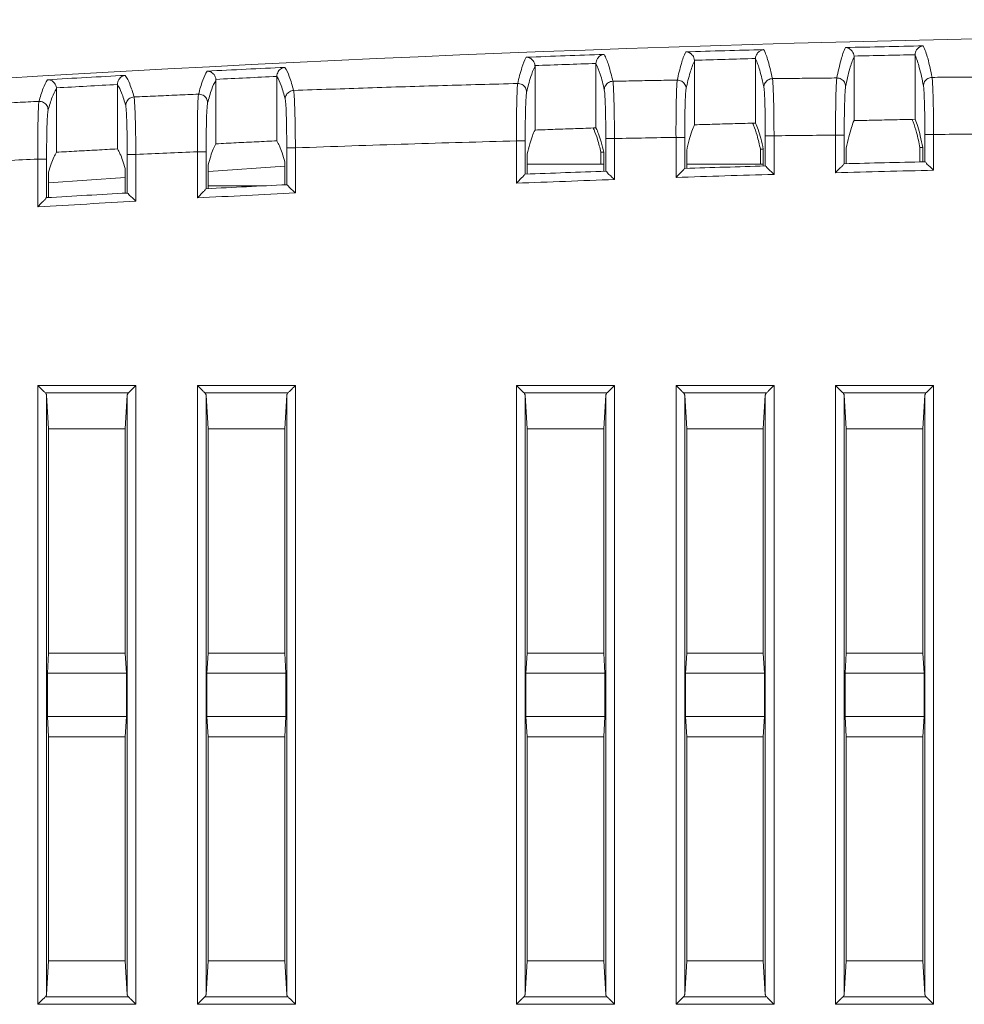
# Model space of a CAD drawing. Header units: millimetres. Extents: x 0 to 420, y 0 to 297.
# Tile 18 of 23: x 183 to 216, y 176 to 210. Entities that reach past the tile are written whole.
import ezdxf

# ---------------------------------------------------------------- set-up
doc = ezdxf.new("R2010")
doc.units = ezdxf.units.MM
doc.layers.add('Line', color=3, linetype='CONTINUOUS', lineweight=25)

msp = doc.modelspace()

# ---------------------------------------------------------------- linework, layer by layer
at = {"layer": 'Line', "color": 7, "linetype": 'Continuous', "lineweight": 0}
for p, q in [((213.969, 208.936), (213.969, 206.708)), ((200.868, 206.337), (200.868, 208.533)), ((202.969, 208.636), (202.969, 206.411)), ((206.368, 206.518), (206.368, 208.716)), ((208.469, 208.804), (208.469, 206.578)), ((211.868, 206.663), (211.868, 208.863)), ((186.469, 207.909), (186.469, 205.687)), ((189.868, 205.863), (189.868, 208.055)), ((191.969, 208.188), (191.969, 205.965)), ((184.368, 205.571), (184.368, 207.761)), ((211.229, 204.867), (211.229, 206.163)), ((211.229, 206.163), (211.529, 206.163)), ((211.529, 205.175), (211.529, 206.163)), ((214.308, 206.188), (214.308, 205.243)), ((214.608, 206.188), (214.308, 206.188)), ((214.608, 206.188), (214.608, 204.95)), ((200.229, 204.503), (200.229, 205.963)), ((200.229, 205.963), (200.529, 205.963)), ((200.529, 204.815), (200.529, 205.963)), ((203.308, 206.044), (203.308, 204.919)), ((203.608, 206.044), (203.308, 206.044)), ((203.608, 206.044), (203.608, 204.63)), ((205.729, 204.703), (205.729, 206.086)), ((205.729, 206.086), (206.029, 206.086)), ((206.029, 205.013), (206.029, 206.086)), ((208.808, 206.139), (208.808, 205.099)), ((209.108, 206.139), (208.808, 206.139)), ((209.108, 206.139), (209.108, 204.808)), ((186.808, 205.496), (186.808, 204.165)), ((187.108, 205.496), (186.808, 205.496)), ((187.108, 205.496), (187.108, 203.881)), ((189.229, 203.996), (189.229, 205.588)), ((189.229, 205.588), (189.529, 205.588)), ((189.529, 204.312), (189.529, 205.588)), ((192.308, 205.721), (192.308, 204.452)), ((192.608, 205.721), (192.308, 205.721)), ((192.608, 205.721), (192.608, 204.167)), ((200.599, 205.512), (200.599, 204.818)), ((203.138, 205.574), (203.138, 205.159)), ((203.238, 205.576), (203.238, 204.917)), ((206.099, 205.634), (206.099, 205.015)), ((208.638, 205.676), (208.638, 205.159)), ((208.738, 205.677), (208.738, 205.097)), ((211.599, 205.712), (211.599, 205.177)), ((214.138, 205.732), (214.138, 205.239)), ((214.238, 205.732), (214.238, 205.242)), ((183.729, 203.688), (183.729, 205.337)), ((183.729, 205.337), (184.029, 205.337)), ((184.029, 204.006), (184.029, 205.337)), ((189.599, 205.137), (189.599, 204.315)), ((192.238, 205.243), (192.238, 204.449)), ((203.238, 205.159), (200.599, 205.159)), ((208.738, 205.159), (206.099, 205.159)), ((184.099, 204.887), (184.099, 204.01)), ((186.738, 205.013), (186.738, 204.161)), ((189.615, 204.904), (192.238, 205.087)), ((184.099, 204.518), (186.738, 204.703)), ((189.599, 204.409), (191.441, 204.409)), ((183.729, 176.181), (183.729, 197.527)), ((183.729, 197.527), (187.108, 197.527)), ((187.108, 197.527), (187.108, 176.181)), ((189.229, 176.181), (189.229, 197.527)), ((189.229, 197.527), (192.608, 197.527)), ((192.608, 197.527), (192.608, 176.181)), ((200.229, 176.181), (200.229, 197.527)), ((200.229, 197.527), (203.608, 197.527)), ((203.608, 197.527), (203.608, 176.181)), ((205.729, 176.181), (205.729, 197.527)), ((205.729, 197.527), (209.108, 197.527)), ((209.108, 197.527), (209.108, 176.181)), ((211.229, 176.181), (211.229, 197.527)), ((211.229, 197.527), (214.608, 197.527)), ((214.608, 197.527), (214.608, 176.181)), ((183.989, 197.268), (186.848, 197.268)), ((184.029, 197.187), (184.099, 196.026)), ((184.029, 176.521), (184.029, 197.187)), ((186.808, 197.187), (186.738, 196.026)), ((186.808, 197.187), (186.808, 176.521)), ((189.489, 197.268), (192.348, 197.268)), ((189.529, 197.187), (189.599, 196.026)), ((189.529, 176.521), (189.529, 197.187)), ((192.308, 197.187), (192.238, 196.026)), ((192.308, 197.187), (192.308, 176.521)), ((200.489, 197.268), (203.348, 197.268)), ((200.529, 197.187), (200.599, 196.026)), ((200.529, 176.521), (200.529, 197.187)), ((203.308, 197.187), (203.238, 196.026)), ((203.308, 197.187), (203.308, 176.521)), ((205.989, 197.268), (208.848, 197.268)), ((206.029, 197.187), (206.099, 196.026)), ((206.029, 176.521), (206.029, 197.187)), ((208.808, 197.187), (208.738, 196.026)), ((208.808, 197.187), (208.808, 176.521)), ((211.489, 197.268), (214.348, 197.268)), ((211.529, 197.187), (211.599, 196.026)), ((211.529, 176.521), (211.529, 197.187)), ((214.308, 197.187), (214.238, 196.026)), ((214.308, 197.187), (214.308, 176.521)), ((184.099, 196.026), (184.099, 188.297)), ((186.738, 196.026), (184.099, 196.026)), ((186.738, 196.026), (186.738, 188.297)), ((189.599, 196.026), (189.599, 188.297)), ((192.238, 196.026), (189.599, 196.026)), ((192.238, 196.026), (192.238, 188.297)), ((200.599, 196.026), (200.599, 188.297)), ((203.238, 196.026), (200.599, 196.026)), ((203.238, 196.026), (203.238, 188.297)), ((206.099, 196.026), (206.099, 188.297)), ((208.738, 196.026), (206.099, 196.026)), ((208.738, 196.026), (208.738, 188.297)), ((211.599, 196.026), (211.599, 188.297)), ((214.238, 196.026), (211.599, 196.026)), ((214.238, 196.026), (214.238, 188.297)), ((184.057, 187.604), (184.099, 188.297)), ((184.099, 188.297), (186.738, 188.297)), ((186.78, 187.604), (186.738, 188.297)), ((189.557, 187.604), (189.599, 188.297)), ((189.599, 188.297), (192.238, 188.297)), ((192.28, 187.604), (192.238, 188.297)), ((200.557, 187.604), (200.599, 188.297)), ((200.599, 188.297), (203.238, 188.297)), ((203.28, 187.604), (203.238, 188.297)), ((206.057, 187.604), (206.099, 188.297)), ((206.099, 188.297), (208.738, 188.297)), ((208.78, 187.604), (208.738, 188.297)), ((211.557, 187.604), (211.599, 188.297)), ((211.599, 188.297), (214.238, 188.297)), ((214.28, 187.604), (214.238, 188.297)), ((184.057, 187.604), (184.057, 186.104)), ((186.78, 187.604), (184.057, 187.604)), ((186.78, 187.604), (186.78, 186.104)), ((189.557, 187.604), (189.557, 186.104)), ((192.28, 187.604), (189.557, 187.604)), ((192.28, 187.604), (192.28, 186.104)), ((200.557, 187.604), (200.557, 186.104)), ((203.28, 187.604), (200.557, 187.604)), ((203.28, 187.604), (203.28, 186.104)), ((206.057, 187.604), (206.057, 186.104)), ((208.78, 187.604), (206.057, 187.604)), ((208.78, 187.604), (208.78, 186.104)), ((211.557, 187.604), (211.557, 186.104)), ((214.28, 187.604), (211.557, 187.604)), ((214.28, 187.604), (214.28, 186.104)), ((184.057, 186.104), (184.099, 185.411)), ((186.78, 186.104), (184.057, 186.104)), ((186.78, 186.104), (186.738, 185.411)), ((189.557, 186.104), (189.599, 185.411)), ((192.28, 186.104), (189.557, 186.104)), ((192.28, 186.104), (192.238, 185.411)), ((200.557, 186.104), (200.599, 185.411)), ((203.28, 186.104), (200.557, 186.104)), ((203.28, 186.104), (203.238, 185.411)), ((206.057, 186.104), (206.099, 185.411)), ((208.78, 186.104), (206.057, 186.104)), ((208.78, 186.104), (208.738, 185.411)), ((211.557, 186.104), (211.599, 185.411)), ((214.28, 186.104), (211.557, 186.104)), ((214.28, 186.104), (214.238, 185.411)), ((184.099, 185.411), (184.099, 177.682)), ((186.738, 185.411), (184.099, 185.411)), ((186.738, 185.411), (186.738, 177.682)), ((189.599, 185.411), (189.599, 177.682)), ((192.238, 185.411), (189.599, 185.411)), ((192.238, 185.411), (192.238, 177.682)), ((200.599, 185.411), (200.599, 177.682)), ((203.238, 185.411), (200.599, 185.411)), ((203.238, 185.411), (203.238, 177.682)), ((206.099, 185.411), (206.099, 177.682)), ((208.738, 185.411), (206.099, 185.411)), ((208.738, 185.411), (208.738, 177.682)), ((211.599, 185.411), (211.599, 177.682)), ((214.238, 185.411), (211.599, 185.411)), ((214.238, 185.411), (214.238, 177.682)), ((184.029, 176.521), (184.099, 177.682)), ((184.099, 177.682), (186.738, 177.682)), ((186.808, 176.521), (186.738, 177.682)), ((189.529, 176.521), (189.599, 177.682)), ((189.599, 177.682), (192.238, 177.682)), ((192.308, 176.521), (192.238, 177.682)), ((200.529, 176.521), (200.599, 177.682)), ((200.599, 177.682), (203.238, 177.682)), ((203.308, 176.521), (203.238, 177.682)), ((206.029, 176.521), (206.099, 177.682)), ((206.099, 177.682), (208.738, 177.682)), ((208.808, 176.521), (208.738, 177.682)), ((211.529, 176.521), (211.599, 177.682)), ((211.599, 177.682), (214.238, 177.682)), ((214.308, 176.521), (214.238, 177.682)), ((186.848, 176.441), (183.989, 176.441)), ((192.348, 176.441), (189.489, 176.441)), ((203.348, 176.441), (200.489, 176.441)), ((208.848, 176.441), (205.989, 176.441)), ((214.348, 176.441), (211.489, 176.441)), ((187.108, 176.181), (183.729, 176.181)), ((192.608, 176.181), (189.229, 176.181)), ((203.608, 176.181), (200.229, 176.181)), ((209.108, 176.181), (205.729, 176.181)), ((214.608, 176.181), (211.229, 176.181))]:
    msp.add_line(p, q, dxfattribs=at)
for points in [[(252.998, 209.447), (222.297, 210.144), (191.514, 209.174), (160.918, 206.545)], [(203.138, 205.574), (203.171, 205.575), (203.205, 205.575), (203.238, 205.576)], [(208.638, 205.676), (208.671, 205.676), (208.705, 205.677), (208.738, 205.677)], [(214.138, 205.732), (214.171, 205.732), (214.205, 205.732), (214.238, 205.732)], [(214.308, 205.243), (213.382, 205.222), (212.455, 205.199), (211.529, 205.175)], [(203.308, 204.919), (202.382, 204.886), (201.455, 204.851), (200.529, 204.815)], [(208.808, 205.099), (207.882, 205.072), (206.955, 205.043), (206.029, 205.013)], [(186.808, 204.165), (185.882, 204.114), (184.955, 204.061), (184.029, 204.006)], [(192.308, 204.452), (191.382, 204.407), (190.455, 204.36), (189.529, 204.312)]]:
    msp.add_open_spline(points, degree=3, dxfattribs=at)
for points, knots in [([(211.571, 209.183), (212.019, 209.193), (212.913, 209.213), (213.807, 209.232), (214.253, 209.241)], [0, 0, 0, 0, 1.344747, 2.682626, 2.682626, 2.682626, 2.682626]), ([(213.969, 208.936), (213.969, 208.993), (214.009, 209.099), (214.118, 209.207), (214.209, 209.237), (214.253, 209.241)], [0, 0, 0, 0, 0.1713118, 0.3178886, 0.448651, 0.448651, 0.448651, 0.448651]), ([(214.253, 209.241), (214.321, 209.106), (214.435, 208.743), (214.515, 208.376), (214.558, 208.155)], [0, 0, 0, 0, 0.454899, 1.130635, 1.130635, 1.130635, 1.130635]), ([(200.567, 208.85), (201.015, 208.866), (201.909, 208.899), (202.803, 208.93), (203.249, 208.945)], [0, 0, 0, 0, 1.344678, 2.683647, 2.683647, 2.683647, 2.683647]), ([(202.969, 208.636), (202.969, 208.693), (203.005, 208.801), (203.115, 208.91), (203.206, 208.94), (203.249, 208.945)], [0, 0, 0, 0, 0.1734521, 0.3200394, 0.4499726, 0.4499726, 0.4499726, 0.4499726]), ([(203.249, 208.945), (203.315, 208.831), (203.428, 208.523), (203.509, 208.208), (203.552, 208.019)], [0, 0, 0, 0, 0.3931113, 0.9765129, 0.9765129, 0.9765129, 0.9765129]), ([(205.773, 208.061), (205.813, 208.252), (205.892, 208.582), (206.001, 208.907), (206.069, 209.035)], [0, 0, 0, 0, 0.585772, 1.019633, 1.019633, 1.019633, 1.019633]), ([(206.069, 209.035), (206.517, 209.048), (207.411, 209.075), (208.305, 209.099), (208.751, 209.111)], [0, 0, 0, 0, 1.344593, 2.683076, 2.683076, 2.683076, 2.683076]), ([(206.366, 208.744), (206.361, 208.802), (206.32, 208.908), (206.203, 209.008), (206.112, 209.033), (206.069, 209.035)], [0, 0, 0, 0, 0.1746652, 0.3206368, 0.4487, 0.4487, 0.4487, 0.4487]), ([(208.469, 208.804), (208.469, 208.862), (208.507, 208.969), (208.617, 209.077), (208.708, 209.107), (208.751, 209.111)], [0, 0, 0, 0, 0.1724139, 0.3189891, 0.4493424, 0.4493424, 0.4493424, 0.4493424]), ([(208.751, 209.111), (208.818, 208.988), (208.931, 208.654), (209.012, 208.315), (209.055, 208.11)], [0, 0, 0, 0, 0.421006, 1.048649, 1.048649, 1.048649, 1.048649]), ([(211.275, 208.134), (211.316, 208.347), (211.395, 208.702), (211.505, 209.052), (211.571, 209.183)], [0, 0, 0, 0, 0.653006, 1.091749, 1.091749, 1.091749, 1.091749]), ([(211.866, 208.89), (211.861, 208.948), (211.821, 209.054), (211.705, 209.155), (211.614, 209.181), (211.571, 209.183)], [0, 0, 0, 0, 0.1743178, 0.3201804, 0.4481619, 0.4481619, 0.4481619, 0.4481619]), ([(211.866, 208.89), (212.218, 208.898), (212.919, 208.914), (213.62, 208.929), (213.969, 208.936)], [0, 0, 0, 0, 1.054395, 2.103317, 2.103317, 2.103317, 2.103317]), ([(211.866, 208.89), (211.867, 208.887), (211.867, 208.881), (211.868, 208.872), (211.868, 208.866), (211.868, 208.863)], [0, 0, 0, 0, 0.00907931, 0.01816959, 0.02726152, 0.02726152, 0.02726152, 0.02726152]), ([(213.969, 208.921), (214.033, 208.786), (214.142, 208.433), (214.219, 208.074), (214.26, 207.86)], [0, 0, 0, 0, 0.448115, 1.102428, 1.102428, 1.102428, 1.102428]), ([(200.271, 207.942), (200.313, 208.128), (200.392, 208.436), (200.503, 208.738), (200.567, 208.85)], [0, 0, 0, 0, 0.569076, 0.9563629, 0.9563629, 0.9563629, 0.9563629]), ([(200.866, 208.561), (200.861, 208.619), (200.819, 208.725), (200.701, 208.825), (200.61, 208.849), (200.567, 208.85)], [0, 0, 0, 0, 0.1750139, 0.3210594, 0.4492533, 0.4492533, 0.4492533, 0.4492533]), ([(200.579, 207.646), (200.62, 207.825), (200.698, 208.127), (200.806, 208.421), (200.868, 208.533)], [0, 0, 0, 0, 0.5521636, 0.9342699, 0.9342699, 0.9342699, 0.9342699]), ([(200.866, 208.561), (201.218, 208.574), (201.919, 208.599), (202.62, 208.624), (202.969, 208.636)], [0, 0, 0, 0, 1.054575, 2.104256, 2.104256, 2.104256, 2.104256]), ([(200.866, 208.561), (200.867, 208.558), (200.867, 208.552), (200.868, 208.542), (200.868, 208.536), (200.868, 208.533)], [0, 0, 0, 0, 0.00953908, 0.01909818, 0.02865885, 0.02865885, 0.02865885, 0.02865885]), ([(202.969, 208.627), (203.031, 208.514), (203.14, 208.214), (203.217, 207.906), (203.258, 207.722)], [0, 0, 0, 0, 0.3870177, 0.9521215, 0.9521215, 0.9521215, 0.9521215]), ([(206.078, 207.765), (206.118, 207.95), (206.196, 208.273), (206.302, 208.59), (206.368, 208.716)], [0, 0, 0, 0, 0.5685084, 0.9961116, 0.9961116, 0.9961116, 0.9961116]), ([(206.366, 208.744), (206.718, 208.755), (207.419, 208.775), (208.12, 208.795), (208.469, 208.804)], [0, 0, 0, 0, 1.054406, 2.103736, 2.103736, 2.103736, 2.103736]), ([(206.366, 208.744), (206.367, 208.741), (206.367, 208.735), (206.368, 208.726), (206.368, 208.719), (206.368, 208.716)], [0, 0, 0, 0, 0.00929673, 0.01859557, 0.02789601, 0.02789601, 0.02789601, 0.02789601]), ([(208.469, 208.793), (208.532, 208.67), (208.641, 208.344), (208.718, 208.013), (208.759, 207.814)], [0, 0, 0, 0, 0.414509, 1.022487, 1.022487, 1.022487, 1.022487]), ([(211.578, 207.838), (211.619, 208.045), (211.697, 208.392), (211.805, 208.733), (211.868, 208.863)], [0, 0, 0, 0, 0.633545, 1.066553, 1.066553, 1.066553, 1.066553]), ([(184.061, 208.075), (184.509, 208.1), (185.403, 208.151), (186.297, 208.199), (186.743, 208.223)], [0, 0, 0, 0, 1.345305, 2.686066, 2.686066, 2.686066, 2.686066]), ([(186.469, 207.909), (186.469, 207.967), (186.5, 208.077), (186.61, 208.187), (186.7, 208.219), (186.743, 208.223)], [0, 0, 0, 0, 0.1762084, 0.3227708, 0.4515345, 0.4515345, 0.4515345, 0.4515345]), ([(186.743, 208.223), (186.807, 208.135), (186.92, 207.888), (187, 207.632), (187.043, 207.479)], [0, 0, 0, 0, 0.3275161, 0.8051722, 0.8051722, 0.8051722, 0.8051722]), ([(189.268, 207.574), (189.31, 207.736), (189.389, 208.008), (189.5, 208.272), (189.563, 208.37)], [0, 0, 0, 0, 0.5033472, 0.8509368, 0.8509368, 0.8509368, 0.8509368]), ([(189.563, 208.37), (190.011, 208.392), (190.905, 208.437), (191.799, 208.479), (192.245, 208.5)], [0, 0, 0, 0, 1.34507, 2.685142, 2.685142, 2.685142, 2.685142]), ([(189.866, 208.085), (189.86, 208.143), (189.818, 208.249), (189.698, 208.348), (189.606, 208.37), (189.563, 208.37)], [0, 0, 0, 0, 0.1755763, 0.3217664, 0.4501402, 0.4501402, 0.4501402, 0.4501402]), ([(191.969, 208.188), (191.969, 208.246), (192.002, 208.355), (192.112, 208.465), (192.202, 208.496), (192.245, 208.5)], [0, 0, 0, 0, 0.1753445, 0.3219308, 0.4510636, 0.4510636, 0.4510636, 0.4510636]), ([(192.245, 208.5), (192.309, 208.404), (192.423, 208.139), (192.503, 207.866), (192.546, 207.702)], [0, 0, 0, 0, 0.3468886, 0.8559003, 0.8559003, 0.8559003, 0.8559003]), ([(183.766, 207.326), (183.808, 207.479), (183.888, 207.736), (183.999, 207.984), (184.061, 208.075)], [0, 0, 0, 0, 0.4757572, 0.8068239, 0.8068239, 0.8068239, 0.8068239]), ([(184.366, 207.792), (184.36, 207.85), (184.317, 207.956), (184.196, 208.054), (184.104, 208.075), (184.061, 208.075)], [0, 0, 0, 0, 0.1758034, 0.3220501, 0.4505191, 0.4505191, 0.4505191, 0.4505191]), ([(184.366, 207.792), (184.717, 207.812), (185.418, 207.851), (186.119, 207.89), (186.469, 207.909)], [0, 0, 0, 0, 1.055469, 2.106454, 2.106454, 2.106454, 2.106454]), ([(186.469, 207.91), (186.53, 207.821), (186.638, 207.58), (186.715, 207.33), (186.756, 207.182)], [0, 0, 0, 0, 0.3222388, 0.7848668, 0.7848668, 0.7848668, 0.7848668]), ([(189.58, 207.277), (189.622, 207.434), (189.7, 207.7), (189.808, 207.957), (189.868, 208.055)], [0, 0, 0, 0, 0.4884075, 0.8311535, 0.8311535, 0.8311535, 0.8311535]), ([(189.866, 208.085), (190.217, 208.103), (190.918, 208.137), (191.619, 208.171), (191.969, 208.188)], [0, 0, 0, 0, 1.055132, 2.105618, 2.105618, 2.105618, 2.105618]), ([(189.866, 208.085), (189.866, 208.082), (189.867, 208.075), (189.868, 208.065), (189.868, 208.058), (189.868, 208.055)], [0, 0, 0, 0, 0.01015447, 0.02032976, 0.03050664, 0.03050664, 0.03050664, 0.03050664]), ([(191.969, 208.186), (192.03, 208.09), (192.138, 207.831), (192.216, 207.564), (192.257, 207.405)], [0, 0, 0, 0, 0.3413891, 0.8344038, 0.8344038, 0.8344038, 0.8344038]), ([(200.271, 207.942), (199.411, 207.92), (197.689, 207.873), (195.114, 207.793), (193.399, 207.733), (192.546, 207.702)], [0, 0, 0, 0, 2.581963, 5.166977, 7.729489, 7.729489, 7.729489, 7.729489]), ([(200.229, 205.963), (200.228, 206.12), (200.228, 206.424), (200.231, 206.859), (200.237, 207.244), (200.245, 207.558), (200.256, 207.782), (200.264, 207.901), (200.271, 207.942)], [0, 0, 0, 0, 0.469769, 0.913127, 1.305557, 1.62521, 1.854373, 1.980633, 1.980633, 1.980633, 1.980633]), ([(200.271, 207.942), (200.324, 207.943), (200.431, 207.917), (200.549, 207.804), (200.579, 207.698), (200.579, 207.646)], [0, 0, 0, 0, 0.1572604, 0.3140257, 0.4698572, 0.4698572, 0.4698572, 0.4698572]), ([(203.552, 208.018), (203.501, 208.017), (203.398, 207.988), (203.286, 207.875), (203.258, 207.773), (203.258, 207.722)], [0, 0, 0, 0, 0.1526975, 0.3048293, 0.4560131, 0.4560131, 0.4560131, 0.4560131]), ([(205.773, 208.061), (205.525, 208.057), (205.031, 208.048), (204.29, 208.034), (203.798, 208.024), (203.552, 208.019)], [0, 0, 0, 0, 0.743568, 1.484215, 2.221964, 2.221964, 2.221964, 2.221964]), ([(203.552, 208.019), (203.56, 207.977), (203.568, 207.857), (203.581, 207.632), (203.591, 207.319), (203.6, 206.935), (203.606, 206.502), (203.608, 206.199), (203.608, 206.044)], [0, 0, 0, 0, 0.128048, 0.357953, 0.677204, 1.068151, 1.509279, 1.976403, 1.976403, 1.976403, 1.976403]), ([(205.729, 206.086), (205.728, 206.241), (205.729, 206.543), (205.732, 206.975), (205.738, 207.359), (205.746, 207.672), (205.758, 207.898), (205.766, 208.018), (205.773, 208.061)], [0, 0, 0, 0, 0.466039, 0.90624, 1.296691, 1.615984, 1.846699, 1.976481, 1.976481, 1.976481, 1.976481]), ([(205.773, 208.061), (205.825, 208.062), (205.932, 208.035), (206.049, 207.922), (206.078, 207.816), (206.078, 207.765)], [0, 0, 0, 0, 0.1564719, 0.3123407, 0.4671442, 0.4671442, 0.4671442, 0.4671442]), ([(209.055, 208.11), (209.004, 208.109), (208.9, 208.08), (208.788, 207.968), (208.759, 207.865), (208.759, 207.814)], [0, 0, 0, 0, 0.1534387, 0.3061989, 0.4578552, 0.4578552, 0.4578552, 0.4578552]), ([(211.275, 208.134), (211.029, 208.132), (210.537, 208.127), (209.797, 208.119), (209.302, 208.113), (209.055, 208.11)], [0, 0, 0, 0, 0.737222, 1.477308, 2.220267, 2.220267, 2.220267, 2.220267]), ([(209.055, 208.11), (209.062, 208.067), (209.071, 207.945), (209.083, 207.718), (209.093, 207.405), (209.101, 207.023), (209.106, 206.593), (209.108, 206.293), (209.108, 206.139)], [0, 0, 0, 0, 0.131988, 0.363681, 0.682682, 1.071631, 1.509467, 1.9726, 1.9726, 1.9726, 1.9726]), ([(211.229, 206.163), (211.228, 206.317), (211.229, 206.617), (211.233, 207.046), (211.24, 207.427), (211.248, 207.74), (211.259, 207.968), (211.268, 208.09), (211.275, 208.134)], [0, 0, 0, 0, 0.461869, 0.898538, 1.286745, 1.605589, 1.83798, 1.971683, 1.971683, 1.971683, 1.971683]), ([(211.275, 208.134), (211.327, 208.134), (211.432, 208.107), (211.548, 207.994), (211.577, 207.889), (211.578, 207.838)], [0, 0, 0, 0, 0.1556321, 0.3105365, 0.46423, 0.46423, 0.46423, 0.46423]), ([(214.558, 208.155), (214.507, 208.154), (214.403, 208.126), (214.289, 208.014), (214.26, 207.91), (214.26, 207.86)], [0, 0, 0, 0, 0.1542001, 0.3075825, 0.4596701, 0.4596701, 0.4596701, 0.4596701]), ([(214.26, 207.86), (214.267, 207.822), (214.275, 207.717), (214.287, 207.522), (214.296, 207.256), (214.303, 206.933), (214.307, 206.57), (214.308, 206.318), (214.308, 206.188)], [0, 0, 0, 0, 0.11585, 0.31438, 0.585498, 0.914711, 1.283816, 1.673147, 1.673147, 1.673147, 1.673147]), ([(216.777, 208.159), (216.531, 208.159), (216.039, 208.159), (215.3, 208.157), (214.806, 208.156), (214.558, 208.155)], [0, 0, 0, 0, 0.736493, 1.476007, 2.218544, 2.218544, 2.218544, 2.218544]), ([(214.558, 208.155), (214.565, 208.11), (214.574, 207.987), (214.585, 207.757), (214.595, 207.445), (214.602, 207.065), (214.607, 206.638), (214.608, 206.341), (214.608, 206.188)], [0, 0, 0, 0, 0.136313, 0.369924, 0.688574, 1.07524, 1.509373, 1.968036, 1.968036, 1.968036, 1.968036]), ([(184.081, 207.029), (184.122, 207.177), (184.201, 207.428), (184.308, 207.67), (184.368, 207.761)], [0, 0, 0, 0, 0.461638, 0.7879754, 0.7879754, 0.7879754, 0.7879754]), ([(184.366, 207.792), (184.366, 207.789), (184.367, 207.782), (184.368, 207.771), (184.368, 207.764), (184.368, 207.761)], [0, 0, 0, 0, 0.0105195, 0.02104196, 0.031566, 0.031566, 0.031566, 0.031566]), ([(189.268, 207.574), (189.021, 207.564), (188.527, 207.543), (187.785, 207.511), (187.29, 207.49), (187.043, 207.479)], [0, 0, 0, 0, 0.741403, 1.483885, 2.22702, 2.22702, 2.22702, 2.22702]), ([(189.229, 205.588), (189.228, 205.746), (189.227, 206.055), (189.229, 206.495), (189.234, 206.883), (189.241, 207.198), (189.253, 207.419), (189.259, 207.535), (189.268, 207.574)], [0, 0, 0, 0, 0.476232, 0.92504, 1.320878, 1.641093, 1.867489, 1.987518, 1.987518, 1.987518, 1.987518]), ([(189.268, 207.574), (189.321, 207.576), (189.43, 207.551), (189.55, 207.437), (189.58, 207.329), (189.58, 207.277)], [0, 0, 0, 0, 0.1588032, 0.3172675, 0.4749911, 0.4749911, 0.4749911, 0.4749911]), ([(192.546, 207.702), (192.495, 207.7), (192.394, 207.669), (192.285, 207.557), (192.257, 207.455), (192.257, 207.405)], [0, 0, 0, 0, 0.1512607, 0.3021239, 0.4522749, 0.4522749, 0.4522749, 0.4522749]), ([(192.546, 207.702), (192.555, 207.662), (192.563, 207.546), (192.577, 207.324), (192.587, 207.011), (192.597, 206.624), (192.604, 206.186), (192.607, 205.879), (192.608, 205.721)], [0, 0, 0, 0, 0.121158, 0.347846, 0.667396, 1.061681, 1.508415, 1.982385, 1.982385, 1.982385, 1.982385]), ([(200.529, 205.963), (200.529, 206.096), (200.53, 206.355), (200.534, 206.725), (200.542, 207.052), (200.551, 207.319), (200.563, 207.51), (200.571, 207.611), (200.579, 207.646)], [0, 0, 0, 0, 0.398754, 0.77585, 1.110159, 1.382166, 1.576999, 1.684491, 1.684491, 1.684491, 1.684491]), ([(203.258, 207.722), (203.266, 207.687), (203.274, 207.585), (203.286, 207.394), (203.295, 207.127), (203.303, 206.801), (203.307, 206.433), (203.308, 206.176), (203.308, 206.044)], [0, 0, 0, 0, 0.108794, 0.304134, 0.57574, 0.908595, 1.283661, 1.680169, 1.680169, 1.680169, 1.680169]), ([(206.029, 206.086), (206.029, 206.218), (206.03, 206.474), (206.034, 206.842), (206.042, 207.168), (206.051, 207.434), (206.062, 207.627), (206.071, 207.729), (206.078, 207.765)], [0, 0, 0, 0, 0.395591, 0.769932, 1.102471, 1.374186, 1.570326, 1.680747, 1.680747, 1.680747, 1.680747]), ([(208.759, 207.814), (208.766, 207.778), (208.775, 207.675), (208.786, 207.482), (208.795, 207.215), (208.803, 206.89), (208.807, 206.525), (208.808, 206.27), (208.808, 206.139)], [0, 0, 0, 0, 0.112158, 0.309036, 0.580438, 0.91159, 1.283848, 1.676967, 1.676967, 1.676967, 1.676967]), ([(211.529, 206.163), (211.529, 206.294), (211.53, 206.548), (211.534, 206.913), (211.541, 207.237), (211.55, 207.504), (211.562, 207.697), (211.57, 207.801), (211.578, 207.838)], [0, 0, 0, 0, 0.392042, 0.763354, 1.09395, 1.365243, 1.562769, 1.676474, 1.676474, 1.676474, 1.676474]), ([(183.766, 207.326), (183.518, 207.314), (183.022, 207.29), (182.28, 207.252), (181.787, 207.227), (181.54, 207.214)], [0, 0, 0, 0, 0.745657, 1.48856, 2.228726, 2.228726, 2.228726, 2.228726]), ([(183.729, 205.337), (183.728, 205.497), (183.726, 205.807), (183.728, 206.249), (183.733, 206.639), (183.74, 206.953), (183.751, 207.173), (183.757, 207.288), (183.766, 207.326)], [0, 0, 0, 0, 0.479044, 0.930222, 1.327527, 1.647962, 1.873131, 1.990455, 1.990455, 1.990455, 1.990455]), ([(183.766, 207.326), (183.819, 207.329), (183.929, 207.304), (184.05, 207.19), (184.08, 207.082), (184.081, 207.029)], [0, 0, 0, 0, 0.1595515, 0.3188226, 0.4774277, 0.4774277, 0.4774277, 0.4774277]), ([(187.043, 207.479), (186.993, 207.476), (186.892, 207.445), (186.784, 207.333), (186.757, 207.231), (186.756, 207.182)], [0, 0, 0, 0, 0.1505595, 0.3007844, 0.4503873, 0.4503873, 0.4503873, 0.4503873]), ([(186.756, 207.182), (186.765, 207.149), (186.773, 207.052), (186.786, 206.865), (186.795, 206.598), (186.803, 206.268), (186.807, 205.893), (186.808, 205.631), (186.808, 205.496)], [0, 0, 0, 0, 0.100338, 0.291679, 0.563602, 0.900533, 1.282485, 1.687374, 1.687374, 1.687374, 1.687374]), ([(187.043, 207.479), (187.052, 207.441), (187.06, 207.326), (187.075, 207.106), (187.086, 206.792), (187.096, 206.404), (187.104, 205.964), (187.107, 205.655), (187.108, 205.496)], [0, 0, 0, 0, 0.118138, 0.343382, 0.663013, 1.058709, 1.507858, 1.984796, 1.984796, 1.984796, 1.984796]), ([(189.529, 205.588), (189.529, 205.722), (189.53, 205.984), (189.534, 206.359), (189.542, 206.689), (189.551, 206.957), (189.564, 207.145), (189.572, 207.244), (189.58, 207.277)], [0, 0, 0, 0, 0.404311, 0.786093, 1.123344, 1.395984, 1.588583, 1.690852, 1.690852, 1.690852, 1.690852]), ([(192.257, 207.405), (192.266, 207.371), (192.273, 207.273), (192.286, 207.084), (192.295, 206.818), (192.303, 206.489), (192.307, 206.116), (192.308, 205.855), (192.308, 205.721)], [0, 0, 0, 0, 0.102914, 0.295493, 0.567346, 0.903059, 1.28293, 1.685276, 1.685276, 1.685276, 1.685276]), ([(184.029, 205.337), (184.029, 205.472), (184.03, 205.736), (184.034, 206.112), (184.042, 206.444), (184.051, 206.712), (184.065, 206.899), (184.072, 206.997), (184.081, 207.029)], [0, 0, 0, 0, 0.406735, 0.790583, 1.129136, 1.402015, 1.593619, 1.693637, 1.693637, 1.693637, 1.693637]), ([(206.368, 206.518), (206.332, 206.448), (206.266, 206.278), (206.178, 205.982), (206.126, 205.758), (206.099, 205.634)], [0, 0, 0, 0, 0.2374012, 0.5457483, 0.9260461, 0.9260461, 0.9260461, 0.9260461]), ([(208.469, 206.578), (208.236, 206.572), (207.769, 206.559), (207.068, 206.539), (206.601, 206.525), (206.368, 206.518)], [0, 0, 0, 0, 0.70052, 1.40133, 2.102427, 2.102427, 2.102427, 2.102427]), ([(208.368, 206.579), (208.381, 206.554), (208.442, 206.417), (208.539, 206.117), (208.604, 205.837), (208.638, 205.676)], [0, 0, 0, 0, 0.0823111, 0.4489064, 0.9441468, 0.9441468, 0.9441468, 0.9441468]), ([(208.738, 205.677), (208.711, 205.803), (208.659, 206.032), (208.572, 206.333), (208.505, 206.506), (208.469, 206.578)], [0, 0, 0, 0, 0.3876897, 0.7017736, 0.9420874, 0.9420874, 0.9420874, 0.9420874]), ([(211.868, 206.663), (211.832, 206.586), (211.765, 206.403), (211.678, 206.084), (211.625, 205.844), (211.599, 205.712)], [0, 0, 0, 0, 0.2537998, 0.5837987, 0.9900202, 0.9900202, 0.9900202, 0.9900202]), ([(213.969, 206.708), (213.736, 206.703), (213.269, 206.693), (212.568, 206.678), (212.101, 206.668), (211.868, 206.663)], [0, 0, 0, 0, 0.70034, 1.401031, 2.102071, 2.102071, 2.102071, 2.102071]), ([(213.869, 206.709), (213.881, 206.682), (213.942, 206.532), (214.04, 206.207), (214.104, 205.905), (214.138, 205.732)], [0, 0, 0, 0, 0.090508, 0.485323, 1.015488, 1.015488, 1.015488, 1.015488]), ([(214.238, 205.732), (214.212, 205.868), (214.16, 206.115), (214.073, 206.441), (214.006, 206.629), (213.969, 206.708)], [0, 0, 0, 0, 0.416122, 0.754248, 1.013655, 1.013655, 1.013655, 1.013655]), ([(200.868, 206.337), (200.833, 206.271), (200.766, 206.113), (200.679, 205.836), (200.626, 205.627), (200.599, 205.512)], [0, 0, 0, 0, 0.2239156, 0.5134617, 0.8697242, 0.8697242, 0.8697242, 0.8697242]), ([(202.969, 206.411), (202.736, 206.403), (202.269, 206.387), (201.568, 206.362), (201.101, 206.346), (200.868, 206.337)], [0, 0, 0, 0, 0.700717, 1.401676, 2.102878, 2.102878, 2.102878, 2.102878]), ([(202.868, 206.411), (202.88, 206.388), (202.941, 206.262), (203.038, 205.984), (203.104, 205.724), (203.138, 205.574)], [0, 0, 0, 0, 0.076968, 0.41931, 0.8812313, 0.8812313, 0.8812313, 0.8812313]), ([(203.238, 205.576), (203.211, 205.694), (203.159, 205.905), (203.071, 206.185), (203.005, 206.345), (202.969, 206.411)], [0, 0, 0, 0, 0.3616015, 0.6542498, 0.8788971, 0.8788971, 0.8788971, 0.8788971]), ([(209.108, 206.139), (209.464, 206.143), (210.171, 206.152), (210.878, 206.16), (211.229, 206.163)], [0, 0, 0, 0, 1.068577, 2.120729, 2.120729, 2.120729, 2.120729]), ([(214.608, 206.188), (214.964, 206.189), (215.671, 206.192), (216.378, 206.194), (216.729, 206.194)], [0, 0, 0, 0, 1.067338, 2.120597, 2.120597, 2.120597, 2.120597]), ([(189.868, 205.863), (189.833, 205.805), (189.767, 205.666), (189.679, 205.423), (189.626, 205.239), (189.599, 205.137)], [0, 0, 0, 0, 0.2016006, 0.4597091, 0.7756215, 0.7756215, 0.7756215, 0.7756215]), ([(191.969, 205.965), (191.736, 205.954), (191.269, 205.932), (190.568, 205.898), (190.101, 205.875), (189.868, 205.863)], [0, 0, 0, 0, 0.701185, 1.402538, 2.104059, 2.104059, 2.104059, 2.104059]), ([(192.238, 205.243), (192.211, 205.345), (192.158, 205.529), (192.071, 205.771), (192.004, 205.909), (191.969, 205.965)], [0, 0, 0, 0, 0.3166633, 0.5738253, 0.7727696, 0.7727696, 0.7727696, 0.7727696]), ([(192.608, 205.721), (193.903, 205.769), (196.443, 205.857), (198.984, 205.93), (200.229, 205.963)], [0, 0, 0, 0, 3.887587, 7.624454, 7.624454, 7.624454, 7.624454]), ([(203.608, 206.044), (203.964, 206.051), (204.671, 206.066), (205.378, 206.079), (205.729, 206.086)], [0, 0, 0, 0, 1.068467, 2.121004, 2.121004, 2.121004, 2.121004]), ([(184.368, 205.571), (184.333, 205.517), (184.267, 205.386), (184.179, 205.157), (184.126, 204.983), (184.099, 204.887)], [0, 0, 0, 0, 0.1923169, 0.4372002, 0.7361267, 0.7361267, 0.7361267, 0.7361267]), ([(186.469, 205.687), (186.236, 205.674), (185.769, 205.649), (185.068, 205.61), (184.601, 205.584), (184.368, 205.571)], [0, 0, 0, 0, 0.701456, 1.403052, 2.104788, 2.104788, 2.104788, 2.104788]), ([(186.738, 205.013), (186.711, 205.108), (186.658, 205.28), (186.571, 205.507), (186.504, 205.635), (186.469, 205.687)], [0, 0, 0, 0, 0.297617, 0.539773, 0.7279485, 0.7279485, 0.7279485, 0.7279485]), ([(187.108, 205.496), (187.463, 205.512), (188.17, 205.543), (188.877, 205.573), (189.229, 205.588)], [0, 0, 0, 0, 1.066538, 2.122572, 2.122572, 2.122572, 2.122572]), ([(181.608, 205.229), (181.963, 205.248), (182.67, 205.284), (183.377, 205.32), (183.729, 205.337)], [0, 0, 0, 0, 1.066856, 2.123318, 2.123318, 2.123318, 2.123318]), ([(211.529, 205.175), (211.512, 205.175), (211.486, 205.113), (211.41, 205.061), (211.325, 204.963), (211.261, 204.9), (211.229, 204.867)], [0, 0, 0, 0, 0.0498245, 0.1580696, 0.2920486, 0.4298448, 0.4298448, 0.4298448, 0.4298448]), ([(214.308, 205.243), (214.335, 205.244), (214.376, 205.151), (214.487, 205.08), (214.565, 204.993), (214.608, 204.95)], [0, 0, 0, 0, 0.0790155, 0.2368574, 0.419391, 0.419391, 0.419391, 0.419391]), ([(200.529, 204.815), (200.512, 204.814), (200.485, 204.753), (200.41, 204.699), (200.325, 204.6), (200.261, 204.536), (200.229, 204.503)], [0, 0, 0, 0, 0.050511, 0.1596568, 0.2943697, 0.4327435, 0.4327435, 0.4327435, 0.4327435]), ([(203.308, 204.919), (203.334, 204.92), (203.376, 204.829), (203.486, 204.758), (203.565, 204.672), (203.608, 204.63)], [0, 0, 0, 0, 0.0781109, 0.234947, 0.4167508, 0.4167508, 0.4167508, 0.4167508]), ([(206.029, 205.013), (206.012, 205.012), (205.986, 204.951), (205.91, 204.898), (205.825, 204.8), (205.761, 204.736), (205.729, 204.703)], [0, 0, 0, 0, 0.050165, 0.1588587, 0.2932034, 0.4312868, 0.4312868, 0.4312868, 0.4312868]), ([(209.108, 204.808), (208.545, 204.792), (207.418, 204.758), (206.292, 204.721), (205.729, 204.703)], [0, 0, 0, 0, 1.69059, 3.381048, 3.381048, 3.381048, 3.381048]), ([(208.808, 205.099), (208.834, 205.1), (208.876, 205.008), (208.986, 204.937), (209.065, 204.85), (209.108, 204.808)], [0, 0, 0, 0, 0.0785602, 0.2358975, 0.4180647, 0.4180647, 0.4180647, 0.4180647]), ([(214.608, 204.95), (214.045, 204.937), (212.918, 204.911), (211.792, 204.882), (211.229, 204.867)], [0, 0, 0, 0, 1.690292, 3.380436, 3.380436, 3.380436, 3.380436]), ([(203.608, 204.63), (203.045, 204.61), (201.918, 204.569), (200.792, 204.525), (200.229, 204.503)], [0, 0, 0, 0, 1.690956, 3.381803, 3.381803, 3.381803, 3.381803]), ([(186.808, 204.165), (186.834, 204.167), (186.876, 204.076), (186.986, 204.008), (187.064, 203.923), (187.108, 203.881)], [0, 0, 0, 0, 0.0767965, 0.2321496, 0.4128821, 0.4128821, 0.4128821, 0.4128821]), ([(189.529, 204.312), (189.511, 204.311), (189.485, 204.248), (189.409, 204.194), (189.324, 204.094), (189.261, 204.029), (189.229, 203.996)], [0, 0, 0, 0, 0.0512194, 0.1612801, 0.2967382, 0.4357019, 0.4357019, 0.4357019, 0.4357019]), ([(192.608, 204.167), (192.045, 204.139), (190.918, 204.083), (189.792, 204.025), (189.229, 203.996)], [0, 0, 0, 0, 1.691897, 3.383746, 3.383746, 3.383746, 3.383746]), ([(192.308, 204.452), (192.334, 204.454), (192.376, 204.363), (192.486, 204.294), (192.564, 204.208), (192.608, 204.167)], [0, 0, 0, 0, 0.0772294, 0.2330733, 0.4141598, 0.4141598, 0.4141598, 0.4141598]), ([(184.029, 204.006), (184.011, 204.005), (183.985, 203.943), (183.909, 203.887), (183.824, 203.787), (183.761, 203.722), (183.729, 203.688)], [0, 0, 0, 0, 0.0515809, 0.1621051, 0.2979406, 0.4372043, 0.4372043, 0.4372043, 0.4372043]), ([(187.108, 203.881), (186.545, 203.85), (185.418, 203.787), (184.292, 203.721), (183.729, 203.688)], [0, 0, 0, 0, 1.692478, 3.384934, 3.384934, 3.384934, 3.384934]), ([(183.989, 197.268), (183.964, 197.292), (183.909, 197.347), (183.822, 197.434), (183.761, 197.496), (183.729, 197.527)], [0, 0, 0, 0, 0.1055032, 0.2325408, 0.3674235, 0.3674235, 0.3674235, 0.3674235]), ([(186.848, 197.268), (186.873, 197.292), (186.928, 197.347), (187.015, 197.434), (187.076, 197.496), (187.108, 197.527)], [0, 0, 0, 0, 0.1055032, 0.2325408, 0.3674235, 0.3674235, 0.3674235, 0.3674235]), ([(189.489, 197.268), (189.464, 197.292), (189.409, 197.347), (189.322, 197.434), (189.261, 197.496), (189.229, 197.527)], [0, 0, 0, 0, 0.1055032, 0.2325408, 0.3674235, 0.3674235, 0.3674235, 0.3674235]), ([(192.348, 197.268), (192.373, 197.292), (192.428, 197.347), (192.515, 197.434), (192.576, 197.496), (192.608, 197.527)], [0, 0, 0, 0, 0.1055032, 0.2325408, 0.3674235, 0.3674235, 0.3674235, 0.3674235]), ([(200.489, 197.268), (200.464, 197.292), (200.409, 197.347), (200.322, 197.434), (200.261, 197.496), (200.229, 197.527)], [0, 0, 0, 0, 0.1055032, 0.2325408, 0.3674235, 0.3674235, 0.3674235, 0.3674235]), ([(203.348, 197.268), (203.373, 197.292), (203.428, 197.347), (203.515, 197.434), (203.576, 197.496), (203.608, 197.527)], [0, 0, 0, 0, 0.1055032, 0.2325408, 0.3674235, 0.3674235, 0.3674235, 0.3674235]), ([(205.989, 197.268), (205.964, 197.292), (205.909, 197.347), (205.822, 197.434), (205.761, 197.496), (205.729, 197.527)], [0, 0, 0, 0, 0.1055032, 0.2325408, 0.3674235, 0.3674235, 0.3674235, 0.3674235]), ([(208.848, 197.268), (208.873, 197.292), (208.928, 197.347), (209.015, 197.434), (209.076, 197.496), (209.108, 197.527)], [0, 0, 0, 0, 0.1055032, 0.2325408, 0.3674235, 0.3674235, 0.3674235, 0.3674235]), ([(211.489, 197.268), (211.464, 197.292), (211.409, 197.347), (211.322, 197.434), (211.261, 197.496), (211.229, 197.527)], [0, 0, 0, 0, 0.1055032, 0.2325408, 0.3674235, 0.3674235, 0.3674235, 0.3674235]), ([(214.348, 197.268), (214.373, 197.292), (214.428, 197.347), (214.515, 197.434), (214.576, 197.496), (214.608, 197.527)], [0, 0, 0, 0, 0.1055032, 0.2325408, 0.3674235, 0.3674235, 0.3674235, 0.3674235]), ([(183.989, 197.268), (183.996, 197.26), (184.01, 197.244), (184.024, 197.216), (184.028, 197.197), (184.029, 197.187)], [0, 0, 0, 0, 0.03248284, 0.06283282, 0.09175065, 0.09175065, 0.09175065, 0.09175065]), ([(186.808, 197.187), (186.809, 197.197), (186.813, 197.216), (186.827, 197.244), (186.841, 197.26), (186.848, 197.268)], [0, 0, 0, 0, 0.02891783, 0.05926781, 0.09175065, 0.09175065, 0.09175065, 0.09175065]), ([(189.489, 197.268), (189.496, 197.26), (189.51, 197.244), (189.524, 197.216), (189.528, 197.197), (189.529, 197.187)], [0, 0, 0, 0, 0.03248284, 0.06283282, 0.09175065, 0.09175065, 0.09175065, 0.09175065]), ([(192.308, 197.187), (192.309, 197.197), (192.313, 197.216), (192.327, 197.244), (192.341, 197.26), (192.348, 197.268)], [0, 0, 0, 0, 0.02891783, 0.05926781, 0.09175065, 0.09175065, 0.09175065, 0.09175065]), ([(200.489, 197.268), (200.496, 197.26), (200.51, 197.244), (200.524, 197.216), (200.528, 197.197), (200.529, 197.187)], [0, 0, 0, 0, 0.03248284, 0.06283282, 0.09175065, 0.09175065, 0.09175065, 0.09175065]), ([(203.308, 197.187), (203.309, 197.197), (203.313, 197.216), (203.327, 197.244), (203.341, 197.26), (203.348, 197.268)], [0, 0, 0, 0, 0.02891783, 0.05926781, 0.09175065, 0.09175065, 0.09175065, 0.09175065]), ([(205.989, 197.268), (205.996, 197.26), (206.01, 197.244), (206.024, 197.216), (206.028, 197.197), (206.029, 197.187)], [0, 0, 0, 0, 0.03248284, 0.06283282, 0.09175065, 0.09175065, 0.09175065, 0.09175065]), ([(208.808, 197.187), (208.809, 197.197), (208.813, 197.216), (208.827, 197.244), (208.841, 197.26), (208.848, 197.268)], [0, 0, 0, 0, 0.02891783, 0.05926781, 0.09175065, 0.09175065, 0.09175065, 0.09175065]), ([(211.489, 197.268), (211.496, 197.26), (211.51, 197.244), (211.524, 197.216), (211.528, 197.197), (211.529, 197.187)], [0, 0, 0, 0, 0.03248284, 0.06283282, 0.09175065, 0.09175065, 0.09175065, 0.09175065]), ([(214.308, 197.187), (214.309, 197.197), (214.313, 197.216), (214.327, 197.244), (214.341, 197.26), (214.348, 197.268)], [0, 0, 0, 0, 0.02891783, 0.05926781, 0.09175065, 0.09175065, 0.09175065, 0.09175065]), ([(183.989, 176.441), (183.964, 176.416), (183.909, 176.361), (183.822, 176.275), (183.761, 176.213), (183.729, 176.181)], [0, 0, 0, 0, 0.1055032, 0.2325408, 0.3674235, 0.3674235, 0.3674235, 0.3674235]), ([(184.029, 176.521), (184.028, 176.512), (184.024, 176.492), (184.01, 176.465), (183.996, 176.448), (183.989, 176.441)], [0, 0, 0, 0, 0.02891783, 0.05926781, 0.09175065, 0.09175065, 0.09175065, 0.09175065]), ([(186.848, 176.441), (186.841, 176.448), (186.827, 176.465), (186.813, 176.492), (186.809, 176.512), (186.808, 176.521)], [0, 0, 0, 0, 0.03248284, 0.06283282, 0.09175065, 0.09175065, 0.09175065, 0.09175065]), ([(186.848, 176.441), (186.873, 176.416), (186.928, 176.361), (187.015, 176.275), (187.076, 176.213), (187.108, 176.181)], [0, 0, 0, 0, 0.1055032, 0.2325408, 0.3674235, 0.3674235, 0.3674235, 0.3674235]), ([(189.489, 176.441), (189.464, 176.416), (189.409, 176.361), (189.322, 176.275), (189.261, 176.213), (189.229, 176.181)], [0, 0, 0, 0, 0.1055032, 0.2325408, 0.3674235, 0.3674235, 0.3674235, 0.3674235]), ([(189.529, 176.521), (189.528, 176.512), (189.524, 176.492), (189.51, 176.465), (189.496, 176.448), (189.489, 176.441)], [0, 0, 0, 0, 0.02891783, 0.05926781, 0.09175065, 0.09175065, 0.09175065, 0.09175065]), ([(192.348, 176.441), (192.341, 176.448), (192.327, 176.465), (192.313, 176.492), (192.309, 176.512), (192.308, 176.521)], [0, 0, 0, 0, 0.03248284, 0.06283282, 0.09175065, 0.09175065, 0.09175065, 0.09175065]), ([(192.348, 176.441), (192.373, 176.416), (192.428, 176.361), (192.515, 176.275), (192.576, 176.213), (192.608, 176.181)], [0, 0, 0, 0, 0.1055032, 0.2325408, 0.3674235, 0.3674235, 0.3674235, 0.3674235]), ([(200.489, 176.441), (200.464, 176.416), (200.409, 176.361), (200.322, 176.275), (200.261, 176.213), (200.229, 176.181)], [0, 0, 0, 0, 0.1055032, 0.2325408, 0.3674235, 0.3674235, 0.3674235, 0.3674235]), ([(200.529, 176.521), (200.528, 176.512), (200.524, 176.492), (200.51, 176.465), (200.496, 176.448), (200.489, 176.441)], [0, 0, 0, 0, 0.02891783, 0.05926781, 0.09175065, 0.09175065, 0.09175065, 0.09175065]), ([(203.348, 176.441), (203.341, 176.448), (203.327, 176.465), (203.313, 176.492), (203.309, 176.512), (203.308, 176.521)], [0, 0, 0, 0, 0.03248284, 0.06283282, 0.09175065, 0.09175065, 0.09175065, 0.09175065]), ([(203.348, 176.441), (203.373, 176.416), (203.428, 176.361), (203.515, 176.275), (203.576, 176.213), (203.608, 176.181)], [0, 0, 0, 0, 0.1055032, 0.2325408, 0.3674235, 0.3674235, 0.3674235, 0.3674235]), ([(205.989, 176.441), (205.964, 176.416), (205.909, 176.361), (205.822, 176.275), (205.761, 176.213), (205.729, 176.181)], [0, 0, 0, 0, 0.1055032, 0.2325408, 0.3674235, 0.3674235, 0.3674235, 0.3674235]), ([(206.029, 176.521), (206.028, 176.512), (206.024, 176.492), (206.01, 176.465), (205.996, 176.448), (205.989, 176.441)], [0, 0, 0, 0, 0.02891783, 0.05926781, 0.09175065, 0.09175065, 0.09175065, 0.09175065]), ([(208.848, 176.441), (208.841, 176.448), (208.827, 176.465), (208.813, 176.492), (208.809, 176.512), (208.808, 176.521)], [0, 0, 0, 0, 0.03248284, 0.06283282, 0.09175065, 0.09175065, 0.09175065, 0.09175065]), ([(208.848, 176.441), (208.873, 176.416), (208.928, 176.361), (209.015, 176.275), (209.076, 176.213), (209.108, 176.181)], [0, 0, 0, 0, 0.1055032, 0.2325408, 0.3674235, 0.3674235, 0.3674235, 0.3674235]), ([(211.489, 176.441), (211.464, 176.416), (211.409, 176.361), (211.322, 176.275), (211.261, 176.213), (211.229, 176.181)], [0, 0, 0, 0, 0.1055032, 0.2325408, 0.3674235, 0.3674235, 0.3674235, 0.3674235]), ([(211.529, 176.521), (211.528, 176.512), (211.524, 176.492), (211.51, 176.465), (211.496, 176.448), (211.489, 176.441)], [0, 0, 0, 0, 0.02891783, 0.05926781, 0.09175065, 0.09175065, 0.09175065, 0.09175065]), ([(214.348, 176.441), (214.341, 176.448), (214.327, 176.465), (214.313, 176.492), (214.309, 176.512), (214.308, 176.521)], [0, 0, 0, 0, 0.03248284, 0.06283282, 0.09175065, 0.09175065, 0.09175065, 0.09175065]), ([(214.348, 176.441), (214.373, 176.416), (214.428, 176.361), (214.515, 176.275), (214.576, 176.213), (214.608, 176.181)], [0, 0, 0, 0, 0.1055032, 0.2325408, 0.3674235, 0.3674235, 0.3674235, 0.3674235])]:
    msp.add_open_spline(points, degree=3, knots=knots, dxfattribs=at)

doc.saveas('drawing.dxf')
